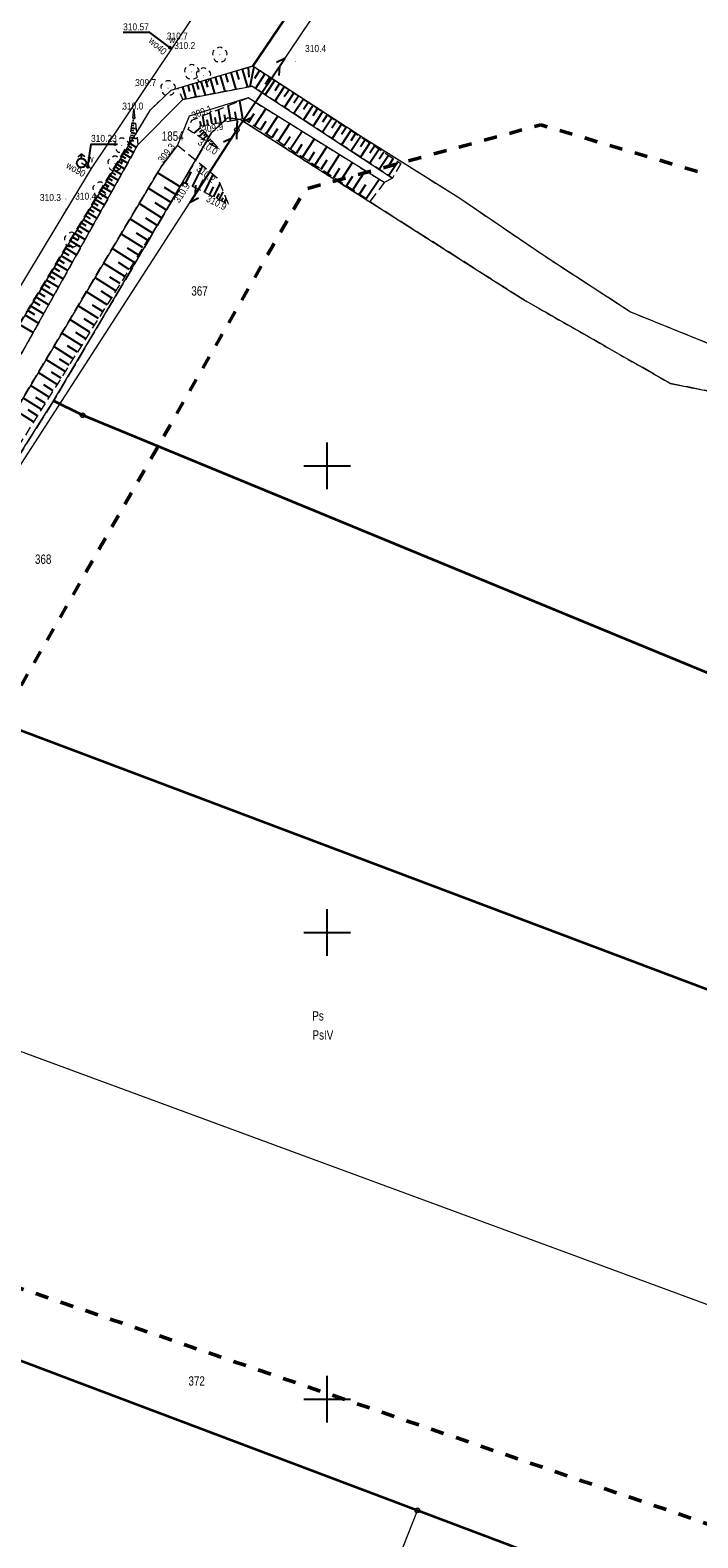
# Model space of a CAD drawing. Header units: metres. Extents: x 7523615 to 7533948, y 5492686 to 5502120.
# Tile 211 of 256: x 7531418 to 7531490, y 5497035 to 5497197. Entities that reach past the tile are written whole.
import ezdxf
from ezdxf.enums import TextEntityAlignment as Align

# ---------------------------------------------------------------- set-up
doc = ezdxf.new("R2010")
doc.units = ezdxf.units.M
for name, pattern in [('1.0_0.5', [1.5, 1, -0.5]), ('1.4_1.4', [2.8, 1.4, -1.4]), ('219-500', [0]), ('egkk-500', [2, 1.5, -0.5]), ('egug-500', [1, 0.5, -0.5]), ('sutp_500', [0])]:
    doc.linetypes.add(name, pattern=pattern)
doc.layers.get('0').update_dxf_attribs({"color": 2, "lineweight": 5})
doc.styles.get("Standard").update_dxf_attribs({"font": 'Working1250', "width": 0.75})
doc.linetypes.add('902-500', pattern='A,3.75,0,[1,ksztalty.shx,S=0.5,R=0,X=0,Y=0],3.75', length=7.5)

# ---------------------------------------------------------------- blocks, each defined once
blk = doc.blocks.new('203')
at = {"linetype": 'Continuous', "lineweight": 0}
h = blk.add_hatch(color=0, dxfattribs=at)
edge = h.paths.add_edge_path()
edge.add_arc((0, 0), 0.045, 0, 360)
blk = doc.blocks.new('202')
at = {"color": 0, "linetype": 'Continuous', "lineweight": 0}
blk.add_circle((0, 0), 0.25, dxfattribs=at)
blk = doc.blocks.new('PW01')
at = {"linetype": 'Continuous', "lineweight": 13}
h = blk.add_hatch(color=0, dxfattribs=at)
edge = h.paths.add_edge_path()
edge.add_arc((0, 0), 0.045, 0, 360)
blk = doc.blocks.new('OP021')
at = {"linetype": 'Continuous', "lineweight": 13}
h = blk.add_hatch(color=0, dxfattribs=at)
edge = h.paths.add_edge_path()
edge.add_arc((0, 0), 0.05, 0, 360)
at = {"color": 0, "linetype": 'Continuous', "lineweight": 13}
for centre, start, end in [((-0.38, 0.124), 121.308, 202.548), ((0, 0.4), 49.272, 130.728), ((0.38, 0.124), 337.452, 58.692), ((-0.235, -0.324), 193.221, 274.871), ((0.235, -0.324), 265.129, 346.779)]:
    blk.add_arc(centre, 0.4, start, end, dxfattribs=at)
blk = doc.blocks.new('US15')
at = {"color": 0, "linetype": 'Continuous', "lineweight": 13}
blk.add_circle((0, 0), 0.25, dxfattribs=at)
blk = doc.blocks.new('US25')
at = {"linetype": 'Continuous', "lineweight": 0}
h = blk.add_hatch(color=0, dxfattribs=at)
edge = h.paths.add_edge_path()
edge.add_arc((0, 0), 0.2, 0, 360)
blk = doc.blocks.new('SUWH')
at = {"color": 0, "linetype": 'Continuous'}
for p in [(-0.354, 0.646), (0, 0.5), (0.354, 0.646)]:
    blk.add_line(p, (0, 1), dxfattribs=at)
blk.add_circle((0, 0), 0.5, dxfattribs=at)
blk = doc.blocks.new('SUTP')
at = {"color": 0, "linetype": 'Continuous'}
for p, q in [((0, 0), (0.866, 0.5)), ((0, 0), (9.232, 0)), ((1.866, -0.5), (1, 0)), ((7.366, -0.5), (8.232, 0)), ((9.232, 0), (8.366, 0.5))]:
    blk.add_line(p, q, dxfattribs=at)
blk = doc.blocks.new('RAMKA500K')
at = {"color": 0}
for p, q in [((250, 147.5), (250, 152.5)), ((247.5, 150), (252.5, 150)), ((250, 97.5), (250, 102.5)), ((247.5, 100), (252.5, 100)), ((250, 47.5), (250, 52.5)), ((247.5, 50), (252.5, 50))]:
    blk.add_line(p, q, dxfattribs=at)

msp = doc.modelspace()

# ---------------------------------------------------------------- linework, layer by layer
at = {"layer": '000 Inne (niezydentyfikowane)', "color": 7, "linetype": 'CONTINUOUS', "lineweight": 25, "flags": 128}
for points in [[(7531439.08, 5497192), (7531439.34, 5497191.12)], [(7531439.66, 5497192.17), (7531440.2, 5497190.36)], [(7531440.25, 5497192.35), (7531440.53, 5497191.41)], [(7531440.87, 5497192.53), (7531441.44, 5497190.6)], [(7531441.51, 5497192.72), (7531441.6, 5497191.68)], [(7531442.14, 5497192.79), (7531441.69, 5497190.65)], [(7531442.74, 5497192.39), (7531442.22, 5497191.52)], [(7531443.32, 5497192.01), (7531442.31, 5497190.47)], [(7531434.48, 5497190.63), (7531434.86, 5497189.34)], [(7531435.04, 5497190.8), (7531435.24, 5497190.13)], [(7531435.52, 5497190.94), (7531435.93, 5497189.55)], [(7531435.99, 5497191.08), (7531436.2, 5497190.36)], [(7531436.46, 5497191.22), (7531436.9, 5497189.73)], [(7531436.95, 5497191.37), (7531437.18, 5497190.6)], [(7531437.46, 5497191.52), (7531437.93, 5497189.93)], [(7531437.98, 5497191.67), (7531438.23, 5497190.85)], [(7531438.52, 5497191.83), (7531439.03, 5497190.14)], [(7531443.85, 5497191.67), (7531443.34, 5497190.9)], [(7531444.37, 5497191.33), (7531443.35, 5497189.79)], [(7531444.88, 5497190.99), (7531444.37, 5497190.22)], [(7531445.39, 5497190.65), (7531444.38, 5497189.11)], [(7531440.95, 5497187.19), (7531440.62, 5497189.11)], [(7531445.91, 5497190.31), (7531445.4, 5497189.55)], [(7531446.42, 5497189.98), (7531445.41, 5497188.44)], [(7531446.93, 5497189.64), (7531446.43, 5497188.87)], [(7531447.44, 5497189.3), (7531446.43, 5497187.77)], [(7531447.95, 5497188.97), (7531447.45, 5497188.2)], [(7531429.15, 5497187.29), (7531429.39, 5497187.26)], [(7531429.19, 5497187.55), (7531429.27, 5497187.54)], [(7531429.22, 5497187.82), (7531429.33, 5497187.8)], [(7531429.26, 5497188.08), (7531429.28, 5497188.07)], [(7531436.84, 5497186.47), (7531436.66, 5497187.53)], [(7531437.65, 5497186.62), (7531437.44, 5497187.84)], [(7531438.1, 5497186.69), (7531437.99, 5497187.35)], [(7531438.59, 5497186.78), (7531438.34, 5497188.2)], [(7531439.12, 5497186.87), (7531438.98, 5497187.64)], [(7531439.68, 5497186.97), (7531439.39, 5497188.62)], [(7531440.29, 5497187.07), (7531440.14, 5497187.96)], [(7531441.58, 5497186.83), (7531442.18, 5497187.76)], [(7531442.21, 5497186.42), (7531443.42, 5497188.29)], [(7531443.47, 5497185.61), (7531444.7, 5497187.5)], [(7531448.46, 5497188.63), (7531447.46, 5497187.1)], [(7531448.97, 5497188.3), (7531448.47, 5497187.53)], [(7531449.48, 5497187.96), (7531448.48, 5497186.43)], [(7531449.99, 5497187.63), (7531449.49, 5497186.86)], [(7531450.5, 5497187.29), (7531449.5, 5497185.77)], [(7531428.94, 5497185.73), (7531429.57, 5497185.64)], [(7531428.98, 5497185.99), (7531429.26, 5497185.95)], [(7531429.01, 5497186.25), (7531429.51, 5497186.18)], [(7531429.05, 5497186.51), (7531429.26, 5497186.48)], [(7531429.08, 5497186.77), (7531429.45, 5497186.72)], [(7531429.12, 5497187.03), (7531429.27, 5497187.01)], [(7531436.4, 5497186.26), (7531435.7, 5497185.65)], [(7531436.8, 5497185.8), (7531436.24, 5497185.32)], [(7531436.61, 5497186.02), (7531436.3, 5497185.75)], [(7531436.48, 5497186.41), (7531436.39, 5497186.9)], [(7531436.97, 5497185.61), (7531436.72, 5497185.39)], [(7531437.23, 5497186.54), (7531437.13, 5497187.11)], [(7531442.83, 5497186.02), (7531443.45, 5497186.96)], [(7531444.1, 5497185.19), (7531444.72, 5497186.15)], [(7531444.74, 5497184.78), (7531445.99, 5497186.7)], [(7531446.04, 5497183.94), (7531447.3, 5497185.88)], [(7531451.01, 5497186.96), (7531450.51, 5497186.19)], [(7531451.52, 5497186.62), (7531450.52, 5497185.1)], [(7531452.03, 5497186.29), (7531451.52, 5497185.53)], [(7531452.53, 5497185.95), (7531451.53, 5497184.43)], [(7531453.04, 5497185.62), (7531452.54, 5497184.86)], [(7531428.44, 5497184.08), (7531429.25, 5497183.59)], [(7531428.61, 5497184.35), (7531429.01, 5497184.11)], [(7531428.77, 5497184.62), (7531429.56, 5497184.14)], [(7531428.83, 5497184.92), (7531429.25, 5497184.86)], [(7531428.87, 5497185.2), (7531429.63, 5497185.1)], [(7531428.91, 5497185.47), (7531429.25, 5497185.42)], [(7531437.14, 5497185.41), (7531436.69, 5497185.03)], [(7531437.31, 5497185.22), (7531437.11, 5497185.05)], [(7531437.47, 5497185.02), (7531437.15, 5497184.74)], [(7531437.64, 5497184.83), (7531437.51, 5497184.71)], [(7531437.81, 5497184.63), (7531437.6, 5497184.45)], [(7531437.98, 5497184.44), (7531437.9, 5497184.37)], [(7531438.15, 5497184.24), (7531438.05, 5497184.16)], [(7531438.32, 5497184.05), (7531438.3, 5497184.03)], [(7531445.39, 5497184.36), (7531446.01, 5497185.32)], [(7531446.69, 5497183.52), (7531447.32, 5497184.49)], [(7531447.35, 5497183.09), (7531448.62, 5497185.06)], [(7531448.67, 5497182.23), (7531449.96, 5497184.22)], [(7531453.55, 5497185.29), (7531452.55, 5497183.77)], [(7531454.05, 5497184.95), (7531453.55, 5497184.2)], [(7531454.56, 5497184.62), (7531453.56, 5497183.1)], [(7531455.06, 5497184.29), (7531454.57, 5497183.53)], [(7531455.57, 5497183.96), (7531454.57, 5497182.44)], [(7531427.41, 5497182.38), (7531428.28, 5497181.85)], [(7531427.59, 5497182.68), (7531428.02, 5497182.41)], [(7531427.76, 5497182.96), (7531428.62, 5497182.45)], [(7531427.94, 5497183.25), (7531428.36, 5497182.99)], [(7531428.11, 5497183.53), (7531428.94, 5497183.03)], [(7531428.28, 5497183.81), (7531428.69, 5497183.56)], [(7531448.01, 5497182.66), (7531448.65, 5497183.65)], [(7531449.34, 5497181.8), (7531449.99, 5497182.8)], [(7531450.02, 5497181.36), (7531451.32, 5497183.38)], [(7531451.37, 5497180.48), (7531452.7, 5497182.52)], [(7531456.07, 5497183.62), (7531455.58, 5497182.87)], [(7531456.58, 5497183.29), (7531455.58, 5497181.78)], [(7531457.08, 5497182.96), (7531456.59, 5497182.2)], [(7531457.59, 5497182.63), (7531456.59, 5497181.12)], [(7531426.49, 5497180.87), (7531426.96, 5497180.59)], [(7531426.68, 5497181.18), (7531427.6, 5497180.62)], [(7531426.87, 5497181.49), (7531427.32, 5497181.21)], [(7531427.05, 5497181.79), (7531427.94, 5497181.25)], [(7531427.23, 5497182.09), (7531427.67, 5497181.82)], [(7531434.29, 5497179.87), (7531431.8, 5497181.43)], [(7531434.83, 5497180.33), (7531435.42, 5497181.51)], [(7531435.55, 5497179.96), (7531436.65, 5497182.17)], [(7531436.83, 5497179.32), (7531437.79, 5497181.24)], [(7531450.69, 5497180.92), (7531451.35, 5497181.93)], [(7531452.06, 5497180.03), (7531452.73, 5497181.06)], [(7531452.75, 5497179.58), (7531454.09, 5497181.65)], [(7531454.19, 5497178.65), (7531455.55, 5497180.75)], [(7531425.51, 5497179.26), (7531426.5, 5497178.66)], [(7531425.71, 5497179.59), (7531426.2, 5497179.29)], [(7531425.91, 5497179.91), (7531426.88, 5497179.33)], [(7531426.11, 5497180.24), (7531426.58, 5497179.95)], [(7531426.3, 5497180.55), (7531427.24, 5497179.98)], [(7531433.27, 5497178.24), (7531430.82, 5497179.78)], [(7531433.79, 5497179.06), (7531432.55, 5497179.84)], [(7531436.21, 5497179.63), (7531436.73, 5497180.66)], [(7531437.38, 5497179.04), (7531437.82, 5497179.92)], [(7531437.81, 5497178.83), (7531438.51, 5497180.22)], [(7531438.16, 5497178.65), (7531438.43, 5497179.2)], [(7531438.43, 5497178.52), (7531438.86, 5497179.38)], [(7531453.46, 5497179.13), (7531454.13, 5497180.17)], [(7531424.47, 5497177.54), (7531425, 5497177.22)], [(7531424.69, 5497177.89), (7531425.72, 5497177.26)], [(7531424.9, 5497178.24), (7531425.41, 5497177.93)], [(7531425.1, 5497178.58), (7531426.12, 5497177.97)], [(7531425.31, 5497178.92), (7531425.81, 5497178.62)], [(7531432.25, 5497176.61), (7531429.83, 5497178.13)], [(7531432.76, 5497177.42), (7531431.54, 5497178.19)], [(7531438.67, 5497178.39), (7531438.84, 5497178.72)], [(7531438.99, 5497178.23), (7531439.18, 5497178.62)], [(7531423.59, 5497176.09), (7531424.14, 5497175.76)], [(7531423.82, 5497176.46), (7531424.91, 5497175.8)], [(7531424.04, 5497176.83), (7531424.58, 5497176.5)], [(7531424.26, 5497177.19), (7531425.32, 5497176.54)], [(7531431.24, 5497175), (7531428.85, 5497176.49)], [(7531431.74, 5497175.8), (7531430.54, 5497176.55)], [(7531422.67, 5497174.57), (7531423.25, 5497174.21)], [(7531422.9, 5497174.95), (7531424.05, 5497174.26)], [(7531423.13, 5497175.34), (7531423.7, 5497174.99)], [(7531423.36, 5497175.72), (7531424.48, 5497175.04)], [(7531430.24, 5497173.41), (7531427.89, 5497174.88)], [(7531430.74, 5497174.2), (7531429.55, 5497174.94)], [(7531421.69, 5497172.96), (7531422.3, 5497172.6)], [(7531421.94, 5497173.37), (7531423.14, 5497172.64)], [(7531422.19, 5497173.78), (7531422.78, 5497173.41)], [(7531422.43, 5497174.17), (7531423.6, 5497173.46)], [(7531429.26, 5497171.84), (7531426.94, 5497173.3)], [(7531429.75, 5497172.62), (7531428.58, 5497173.35)], [(7531420.67, 5497171.28), (7531421.31, 5497170.89)], [(7531420.93, 5497171.71), (7531422.2, 5497170.94)], [(7531421.19, 5497172.13), (7531421.81, 5497171.75)], [(7531421.44, 5497172.55), (7531422.68, 5497171.8)], [(7531428.29, 5497170.3), (7531426.01, 5497171.73)], [(7531428.77, 5497171.07), (7531427.62, 5497171.79)], [(7531419.6, 5497169.51), (7531420.27, 5497169.1)], [(7531419.87, 5497169.96), (7531421.2, 5497169.16)], [(7531420.14, 5497170.41), (7531420.8, 5497170.01)], [(7531420.41, 5497170.85), (7531421.7, 5497170.06)], [(7531427.34, 5497168.78), (7531425.09, 5497170.19)], [(7531427.81, 5497169.54), (7531426.68, 5497170.25)], [(7531418.76, 5497168.13), (7531420.15, 5497167.28)], [(7531419.04, 5497168.6), (7531419.73, 5497168.18)], [(7531419.32, 5497169.06), (7531420.68, 5497168.23)], [(7531426.4, 5497167.28), (7531424.18, 5497168.67)], [(7531426.87, 5497168.03), (7531425.75, 5497168.73)], [(7531417.59, 5497166.2), (7531419.05, 5497165.31)], [(7531417.88, 5497166.69), (7531418.61, 5497166.25)], [(7531418.18, 5497167.18), (7531419.61, 5497166.31)], [(7531418.47, 5497167.65), (7531419.18, 5497167.23)], [(7531425.47, 5497165.81), (7531423.29, 5497167.18)], [(7531425.93, 5497166.54), (7531424.83, 5497167.23)], [(7531416.98, 5497165.2), (7531418.48, 5497164.29)], [(7531424.56, 5497164.35), (7531422.41, 5497165.7)], [(7531425.02, 5497165.08), (7531423.93, 5497165.76)], [(7531423.66, 5497162.92), (7531421.54, 5497164.25)], [(7531424.11, 5497163.63), (7531423.04, 5497164.3)], [(7531421.9, 5497160.11), (7531419.84, 5497161.4)], [(7531422.77, 5497161.5), (7531420.68, 5497162.82)], [(7531422.34, 5497160.8), (7531421.3, 5497161.46)], [(7531423.22, 5497162.21), (7531422.16, 5497162.87)], [(7531421.04, 5497158.74), (7531419.01, 5497160.01)], [(7531421.47, 5497159.42), (7531420.45, 5497160.06)], [(7531420.19, 5497157.39), (7531418.19, 5497158.64)], [(7531420.62, 5497158.06), (7531419.61, 5497158.69)], [(7531419.36, 5497156.05), (7531417.38, 5497157.29)], [(7531419.77, 5497156.72), (7531418.78, 5497157.34)], [(7531418.53, 5497154.74), (7531416.59, 5497155.96)], [(7531418.94, 5497155.39), (7531417.96, 5497156.01)]]:
    msp.add_lwpolyline(points, dxfattribs=at)
at = {"layer": '217-kontur klasyfikacyjny', "color": 7, "linetype": 'egkk-500', "lineweight": 18, "flags": 128}
for points in [[(7531442.02, 5497192.87), (7531448.74, 5497202.8)], [(7531433.26, 5497190.28), (7531442.02, 5497192.87)], [(7531442.02, 5497192.87), (7531453.57, 5497185.37)], [(7531431.06, 5497188.18), (7531433.26, 5497190.28)], [(7531415.99, 5497163.44), (7531431.06, 5497188.18)], [(7531439.32, 5497187.3), (7531437.6, 5497185.69)], [(7531440.72, 5497187.12), (7531439.32, 5497187.3)], [(7531437.6, 5497185.69), (7531431.16, 5497174.69)], [(7531470.97, 5497167.87), (7531440.72, 5497187.12)], [(7531453.57, 5497185.37), (7531464.12, 5497178.76)], [(7531464.12, 5497178.76), (7531473.35, 5497172.47)], [(7531431.16, 5497174.69), (7531420.67, 5497156.97)], [(7531473.35, 5497172.47), (7531482.52, 5497166.52)], [(7531486.78, 5497158.84), (7531470.97, 5497167.87)], [(7531482.52, 5497166.52), (7531491.42, 5497162.91)], [(7531495.83, 5497157.04), (7531486.78, 5497158.84)], [(7531420.67, 5497156.97), (7531401.94, 5497127.36)]]:
    msp.add_lwpolyline(points, dxfattribs=at)
at = {"layer": '218-kontur użytku gruntowego', "color": 7, "linetype": 'egug-500', "lineweight": 18, "flags": 128}
for points in [[(7531448.74, 5497202.8), (7531442.02, 5497192.87)], [(7531433.26, 5497190.28), (7531442.02, 5497192.87)], [(7531442.02, 5497192.87), (7531453.57, 5497185.37)], [(7531431.06, 5497188.18), (7531433.26, 5497190.28)], [(7531415.99, 5497163.44), (7531431.06, 5497188.18)], [(7531437.6, 5497185.69), (7531439.32, 5497187.3)], [(7531439.32, 5497187.3), (7531440.72, 5497187.12)], [(7531431.16, 5497174.69), (7531437.6, 5497185.69)], [(7531440.72, 5497187.12), (7531470.97, 5497167.87)], [(7531453.57, 5497185.37), (7531464.12, 5497178.76)], [(7531464.12, 5497178.76), (7531473.35, 5497172.47)], [(7531420.67, 5497156.97), (7531431.16, 5497174.69)], [(7531473.35, 5497172.47), (7531482.52, 5497166.52)], [(7531470.97, 5497167.87), (7531486.78, 5497158.84)], [(7531482.52, 5497166.52), (7531491.42, 5497162.91)], [(7531486.78, 5497158.84), (7531495.83, 5497157.04)], [(7531401.94, 5497127.36), (7531420.67, 5497156.97)]]:
    msp.add_lwpolyline(points, dxfattribs=at)
at = {"layer": '219-działka ewidencyjna', "color": 3, "linetype": '219-500', "lineweight": 18, "flags": 128}
for points in [[(7531442.02, 5497192.87), (7531448.74, 5497202.8)], [(7531433.26, 5497190.28), (7531442.02, 5497192.87)], [(7531442.02, 5497192.87), (7531453.57, 5497185.37)], [(7531431.06, 5497188.18), (7531433.26, 5497190.28)], [(7531415.99, 5497163.44), (7531431.06, 5497188.18)], [(7531437.6, 5497185.69), (7531439.32, 5497187.3)], [(7531439.32, 5497187.3), (7531440.72, 5497187.12)], [(7531431.16, 5497174.69), (7531437.6, 5497185.69)], [(7531440.72, 5497187.12), (7531470.97, 5497167.87)], [(7531453.57, 5497185.37), (7531464.12, 5497178.76)], [(7531464.12, 5497178.76), (7531473.35, 5497172.47)], [(7531420.67, 5497156.97), (7531431.16, 5497174.69)], [(7531473.35, 5497172.47), (7531482.52, 5497166.52)], [(7531470.97, 5497167.87), (7531486.78, 5497158.84)], [(7531482.52, 5497166.52), (7531491.42, 5497162.91)], [(7531486.78, 5497158.84), (7531495.83, 5497157.04)], [(7531401.94, 5497127.36), (7531420.67, 5497156.97)], [(7531420.67, 5497156.97), (7531423.78, 5497155.44)], [(7531423.78, 5497155.44), (7531549.29, 5497103.7)], [(7531401.94, 5497127.36), (7531538.08, 5497076.04)], [(7531384.3, 5497099.35), (7531525.84, 5497047.2)], [(7531369.05, 5497072.21), (7531459.67, 5497038.07)], [(7531445.41, 5497001.9), (7531459.67, 5497038.07)], [(7531459.67, 5497038.07), (7531515.5, 5497016.98)]]:
    msp.add_lwpolyline(points, dxfattribs=at)
at = {"layer": 'ogrodzenie trwałe', "color": 7, "linetype": '902-500', "lineweight": 35, "flags": 128}
for points in [[(7531448.74, 5497202.8), (7531442.02, 5497192.87)], [(7531548.55, 5497104.01), (7531423.78, 5497155.44), (7531420.67, 5497156.97)], [(7531538.08, 5497076.04), (7531401.94, 5497127.36)], [(7531356.86, 5497076.96), (7531381.3, 5497067.63), (7531476.61, 5497031.69), (7531515.2, 5497017.2), (7531519.7, 5497029.21)]]:
    msp.add_lwpolyline(points, dxfattribs=at)
at = {"layer": 'przewód telekomunikacyjny napowietrzny', "color": 30, "linetype": 'sutp_500', "lineweight": 18, "flags": 128}
for points in [[(7531440.31, 5497186.02), (7531467.53, 5497226.48)], [(7531412.5, 5497143.02), (7531440.31, 5497186.02)]]:
    msp.add_lwpolyline(points, dxfattribs=at)
at = {"layer": 'przewód wodociągowy', "color": 7, "linetype": 'CONTINUOUS', "lineweight": 18, "flags": 128}
for points in [[(7531461.71, 5497312.88), (7531461.16, 5497312.33), (7531454.53, 5497305.84), (7531461.78, 5497298.42), (7531489.31, 5497274.25), (7531488.96, 5497273.62), (7531457.04, 5497229.92), (7531456.59, 5497229.54), (7531456.26, 5497228.97), (7531433.29, 5497194.69), (7531424.68, 5497181.88), (7531403.43, 5497146.64), (7531397.66, 5497141.71), (7531384.68, 5497122.35), (7531362.02, 5497082.93), (7531350, 5497063.58), (7531345.45, 5497055.93), (7531342.5, 5497044.04), (7531331.08, 5497031.38)], [(7531433.29, 5497194.69), (7531433.13, 5497194.84)], [(7531424.68, 5497181.88), (7531424.35, 5497182.07), (7531423.65, 5497182.47)]]:
    msp.add_lwpolyline(points, dxfattribs=at)
at = {"layer": 'rzędna-Atr2', "color": 7, "flags": 128}
for points in [[(7531433.13, 5497194.84), (7531430.97, 5497196.45), (7531428.12, 5497196.45)], [(7531424.35, 5497182.07), (7531424.68, 5497184.5), (7531427.53, 5497184.5)]]:
    msp.add_lwpolyline(points, dxfattribs=at)
at = {"layer": 'skarpa nieumocniona', "color": 7, "linetype": '1.0_0.5', "lineweight": 18, "flags": 128}
for points in [[(7531457.89, 5497182.43), (7531456.99, 5497180.86), (7531441.96, 5497190.7), (7531434.53, 5497189.28), (7531434, 5497190.49), (7531442.02, 5497192.87)], [(7531457.89, 5497182.43), (7531456.99, 5497180.86), (7531441.96, 5497190.7), (7531434.53, 5497189.28), (7531434, 5497190.49), (7531442.02, 5497192.87)], [(7531456.12, 5497180.39), (7531454.61, 5497178.38), (7531441.01, 5497187.2), (7531436.3, 5497186.38), (7531438.42, 5497183.93), (7531435.08, 5497186.05), (7531435.47, 5497187.06), (7531441.53, 5497189.47)], [(7531456.12, 5497180.39), (7531454.61, 5497178.38), (7531441.01, 5497187.2), (7531436.3, 5497186.38), (7531438.42, 5497183.93), (7531435.08, 5497186.05), (7531435.47, 5497187.06), (7531441.53, 5497189.47)], [(7531429.28, 5497188.23), (7531429.71, 5497184.41), (7531417.38, 5497162.31), (7531411.76, 5497153.55), (7531410.2, 5497154.43), (7531415.74, 5497163.16), (7531428.8, 5497184.67)], [(7531429.28, 5497188.23), (7531429.71, 5497184.41), (7531417.38, 5497162.31), (7531411.76, 5497153.55), (7531410.2, 5497154.43), (7531415.74, 5497163.16), (7531428.8, 5497184.67)], [(7531433.96, 5497184.38), (7531438.23, 5497180.88), (7531439.44, 5497178.01), (7531434.64, 5497180.42), (7531416.45, 5497151.42), (7531414.23, 5497152.01), (7531432.16, 5497182.03)], [(7531433.96, 5497184.38), (7531438.23, 5497180.88), (7531439.44, 5497178.01), (7531434.64, 5497180.42), (7531416.45, 5497151.42), (7531414.23, 5497152.01), (7531432.16, 5497182.03)]]:
    msp.add_lwpolyline(points, close=True, dxfattribs=at)
at = {"layer": 'woda płynąca', "color": 7, "linetype": 'CONTINUOUS', "lineweight": 18, "flags": 128}
msp.add_lwpolyline([(7531456.99, 5497180.86), (7531456.12, 5497180.39), (7531441.53, 5497189.47), (7531435.21, 5497187.49), (7531433.96, 5497184.38), (7531432.16, 5497182.03), (7531414.23, 5497152.01), (7531411.76, 5497153.55), (7531417.38, 5497162.31), (7531429.71, 5497184.41), (7531434.53, 5497189.28), (7531441.96, 5497190.7)], close=True, dxfattribs=at)
at = {"layer": 'Zakres', "color": 5, "linetype": '1.4_1.4', "lineweight": 50, "flags": 128}
msp.add_lwpolyline([(7531743.27, 5499246.67), (7531674.19, 5499075.04), (7531617.16, 5499130.01), (7531497.22, 5499019.6), (7531360.69, 5498909.88), (7531137.38, 5498723.26), (7530837.96, 5498471.05), (7530827.29, 5498468.56), (7530555.83, 5498209.93), (7530490.21, 5498246.48), (7530415.42, 5498175.93), (7530370.97, 5498140.65), (7530313.12, 5498105.37), (7530175.54, 5498113.13), (7530201.64, 5498273.29), (7530135.32, 5498299.4), (7530095.81, 5498250.01), (7529934.94, 5498278.94), (7529886.55, 5498254.6), (7529886.96, 5498227.43), (7529861.56, 5498166.05), (7529795.24, 5498157.58), (7529752.2, 5498064.45), (7529512.79, 5498134.24), (7529497.7, 5498245.62), (7529418.48, 5498260.59), (7529163.77, 5498290.23), (7529123.55, 5498137.12), (7529361.33, 5498088.44), (7529468.57, 5498017.18), (7529499.62, 5497998.73), (7529568.05, 5497998.13), (7529612.5, 5497967.79), (7529759.26, 5497962.85), (7529731.04, 5497742.01), (7529837.62, 5497773.43), (7529926.26, 5498000.98), (7530249.5, 5497965.97), (7530399.55, 5498036.46), (7530504.33, 5498041.17), (7530550.19, 5498000.25), (7530485.28, 5497939.57), (7530567.12, 5497896.53), (7530578.58, 5497865.95), (7530414.96, 5497723.67), (7530456.35, 5497670.63), (7530620.04, 5497828.68), (7530672.25, 5497834.44), (7530708.23, 5497874.66), (7530802.89, 5497949.74), (7531291.02, 5497844.85), (7531633.86, 5497783.35), (7531723.76, 5497752.95), (7531716.74, 5497689.82), (7531638.86, 5497701.8), (7531607.99, 5497651.88), (7531593.17, 5497646.23), (7531554.37, 5497551.69), (7531542.2, 5497533.11), (7531433.37, 5497444.09), (7531365.28, 5497382.71), (7531307.01, 5497340.61), (7531265.62, 5497313.74), (7531154.14, 5497225.54), (7531069.47, 5497140.17), (7531095.58, 5497066.79), (7531227.52, 5497061.86), (7531269.85, 5497013.88), (7531267.74, 5496900.28), (7531245.86, 5496824.79), (7531285.37, 5496797.98), (7531257.86, 5496726.01), (7531235.28, 5496726.72), (7531225.4, 5496699.91), (7531197.11, 5496699.88), (7531185.19, 5496624.41), (7531253.8, 5496571.67), (7531243.22, 5496477.48), (7531256.45, 5496456.49), (7531351.7, 5496436.03), (7531399.67, 5496549.62), (7531437.77, 5496640.64), (7531396.85, 5496663.92), (7531455.59, 5496799.21), (7531464.06, 5496818.26), (7531468.64, 5496848.96), (7531480.28, 5496877.18), (7531555.07, 5497002.95), (7531557.66, 5497022.17), (7531504.63, 5497031.87), (7531386.27, 5497072.44), (7531447.65, 5497179.68), (7531472.88, 5497186.56), (7531542.73, 5497165.75), (7531534.96, 5497117.77), (7531587.88, 5497105.78), (7531625.63, 5497206.32), (7531717.2, 5497165.38), (7531739.28, 5497219.08), (7531634.8, 5497264.88), (7531650.32, 5497306.51), (7531689.66, 5497342.67), (7531724.67, 5497377.51), (7531750.16, 5497383.41), (7531790.73, 5497415.16), (7531807.49, 5497435.8), (7531857.05, 5497525.94), (7531880.16, 5497531.76), (7531912.79, 5497579.21), (7531951.42, 5497582.56), (7531983.17, 5497634.77), (7532010.16, 5497686.45), (7532022.45, 5497715.67), (7532045.96, 5497826.68), (7532028.32, 5497890.18), (7532058.84, 5497978.73), (7532130.81, 5498096.73), (7532169.26, 5498228.67), (7532173.67, 5498272.59), (7532173.45, 5498329.02), (7532174.2, 5498362.37), (7532178.84, 5498457.8), (7532136.75, 5498585.56), (7532124.81, 5498799.34), (7532152.62, 5498813.57), (7532125.69, 5499032.47), (7532124.99, 5499095.27), (7532200.95, 5499066.75), (7532264.33, 5499123.02), (7532116.22, 5499183.81), (7531993.34, 5499227.79), (7531913.61, 5499254.72), (7531816.6, 5499290.94), (7531739.75, 5499297.76), (7531571.83, 5499328.1), (7531549.25, 5499297.76), (7531536.55, 5499281.53), (7531425.08, 5499226.5), (7531439.19, 5499201.8), (7531552.78, 5499254.72), (7531607.81, 5499273.77), (7531677.13, 5499271.21)], close=True, dxfattribs=at)

# ---------------------------------------------------------------- block references
at = {"layer": '202-punkt graniczny', "color": 7, "linetype": 'CONTINUOUS', "lineweight": 18}
for p in [(7531423.78, 5497155.44), (7531459.67, 5497038.07)]:
    msp.add_blockref('202', p, dxfattribs=at)
at = {"layer": '203-punkt graniczny', "color": 3, "linetype": 'CONTINUOUS', "lineweight": 18}
for p in [(7531442.02, 5497192.87), (7531433.26, 5497190.28), (7531431.06, 5497188.18), (7531439.32, 5497187.3), (7531440.72, 5497187.12), (7531437.6, 5497185.69), (7531453.57, 5497185.37), (7531464.12, 5497178.76), (7531431.16, 5497174.69), (7531473.35, 5497172.47), (7531470.97, 5497167.87), (7531482.52, 5497166.52), (7531486.78, 5497158.84), (7531420.67, 5497156.97)]:
    msp.add_blockref('203', p, dxfattribs=at)
at = {"layer": 'drzewo liściaste', "color": 7, "linetype": 'CONTINUOUS', "lineweight": 18}
for p in [(7531438.48, 5497194.07), (7531435.48, 5497192.23), (7531436.73, 5497191.87), (7531432.94, 5497190.49), (7531427.98, 5497184.34), (7531427.25, 5497182.41), (7531425.65, 5497179.63), (7531422.6, 5497174.24)]:
    msp.add_blockref('OP021', p, dxfattribs=at)
at = {"layer": 'hydrant', "color": 7, "linetype": 'CONTINUOUS', "lineweight": 18}
msp.add_blockref('SUWH', (7531423.65, 5497182.47), dxfattribs=at)
at = {"layer": 'pikieta naturalna', "color": 7, "linetype": 'CONTINUOUS', "lineweight": 13}
for p in [(7531432.8, 5497195.7), (7531432.59, 5497193.68), (7531446.62, 5497193.37), (7531429.41, 5497190.71), (7531428.03, 5497188.2), (7531435.47, 5497187.06), (7531436.3, 5497186.38), (7531433.96, 5497184.38), (7531438.42, 5497183.93), (7531438.23, 5497180.88), (7531434.64, 5497180.42), (7531421.98, 5497178.61), (7531421.98, 5497177.54), (7531439.44, 5497178.01)]:
    msp.add_blockref('PW01', p, dxfattribs=at)
at = {"layer": 'przewód telekomunikacyjny napowietrzny', "color": 30, "linetype": 'CONTINUOUS', "lineweight": 18}
for rotation in [56.069, 237.107]:
    msp.add_blockref('SUTP', (7531440.31, 5497186.02), dxfattribs=dict(at, rotation=rotation))
at = {"layer": 'rzędna', "color": 7, "linetype": 'CONTINUOUS', "lineweight": 18}
for p in [(7531433.13, 5497194.84), (7531424.35, 5497182.07)]:
    msp.add_blockref('PW01', p, dxfattribs=at)
at = {"layer": 'słup przewodów napowietrznych', "color": 7, "linetype": 'CONTINUOUS', "lineweight": 18}
msp.add_blockref('US15', (7531440.31, 5497186.02), dxfattribs=at)
at = {"layer": 'Wstawianie ramki sekcyjnej z opisem', "color": 7, "linetype": 'CONTINUOUS', "lineweight": 13}
msp.add_blockref('RAMKA500K', (7531200, 5497000), dxfattribs=at)
at = {"layer": 'zasuwa lub zawór', "color": 7, "linetype": 'CONTINUOUS', "lineweight": 18}
for p in [(7531433.13, 5497194.84), (7531424.35, 5497182.07)]:
    msp.add_blockref('US25', p, dxfattribs=at)

# ---------------------------------------------------------------- texts
at = {"layer": '209-oznaczenie konturu klasyfikacyjnego', "color": 7, "linetype": 'CONTINUOUS', "lineweight": 18, "width": 0.79}
msp.add_text('PsIV', height=1, dxfattribs=at).set_placement((7531448.42, 5497089.52), align=Align.TOP_LEFT)
at = {"layer": '210-oznaczenie konturu użytku gruntowego', "color": 7, "linetype": 'CONTINUOUS', "lineweight": 18, "width": 0.79}
msp.add_text('Ps', height=1, dxfattribs=at).set_placement((7531448.4, 5497090.57))
at = {"layer": '211-numer działki ewidencyjnej', "color": 3, "linetype": 'CONTINUOUS', "lineweight": 18, "width": 0.79}
for s, p in [('1854', (7531432.26, 5497185.85)), ('372', (7531435.12, 5497052.44))]:
    msp.add_text(s, height=1, dxfattribs=at).set_placement(p, align=Align.TOP_LEFT)
for s, p in [('367', (7531435.43, 5497168.26)), ('368', (7531418.67, 5497139.51))]:
    msp.add_text(s, height=1, dxfattribs=at).set_placement(p)
at = {"layer": 'pikieta naturalna-Atr2', "color": 7, "width": 0.9}
for s, p in [('310.7', (7531432.8, 5497195.7)), ('310.2', (7531433.59, 5497194.68)), ('310.4', (7531447.62, 5497194.37)), ('309.7', (7531429.41, 5497190.71)), ('310.0', (7531428.03, 5497188.2)), ('310.3', (7531419.2, 5497178.4)), ('310.4', (7531422.98, 5497178.54))]:
    msp.add_text(s, height=0.75, dxfattribs=at).set_placement(p)
for s, rotation, p in [('309.1', 21.687, (7531435.64, 5497187.18)), ('309.9', 9.876, (7531436.67, 5497185.66)), ('309.3', 52.549, (7531432.37, 5497182.42)), ('310.0', 327.595, (7531436.05, 5497184.51)), ('310.2', 320.659, (7531435.89, 5497181.74)), ('310.9', 57.902, (7531434.13, 5497178.12)), ('310.9', 333.339, (7531436.95, 5497178.39))]:
    msp.add_text(s, height=0.75, rotation=rotation, dxfattribs=at).set_placement(p)
at = {"layer": 'przewód wodociągowy-Atr1', "color": 7, "width": 0.9}
for s, rotation, p in [('wo40', 316.847, (7531431.84, 5497195.01)), ('wo90', 330.255, (7531423.06, 5497181.78))]:
    msp.add_text(s, height=0.75, rotation=rotation, dxfattribs=at).set_placement(p, align=Align.MIDDLE_CENTER)
at = {"layer": 'rzędna-Atr2', "color": 7, "width": 0.9}
for s, p in [('310.57', (7531428.12, 5497196.46)), ('310.23', (7531424.68, 5497184.51))]:
    msp.add_text(s, height=0.75, dxfattribs=at).set_placement(p, align=Align.BOTTOM_LEFT)
at = {"layer": 'zasuwa lub zawór-Atr17', "color": 7, "width": 0.9}
for p in [(7531433.37, 5497195.69), (7531424.63, 5497182.92)]:
    msp.add_text('w', height=0.75, dxfattribs=at).set_placement(p, align=Align.MIDDLE_CENTER)

doc.saveas('drawing.dxf')
